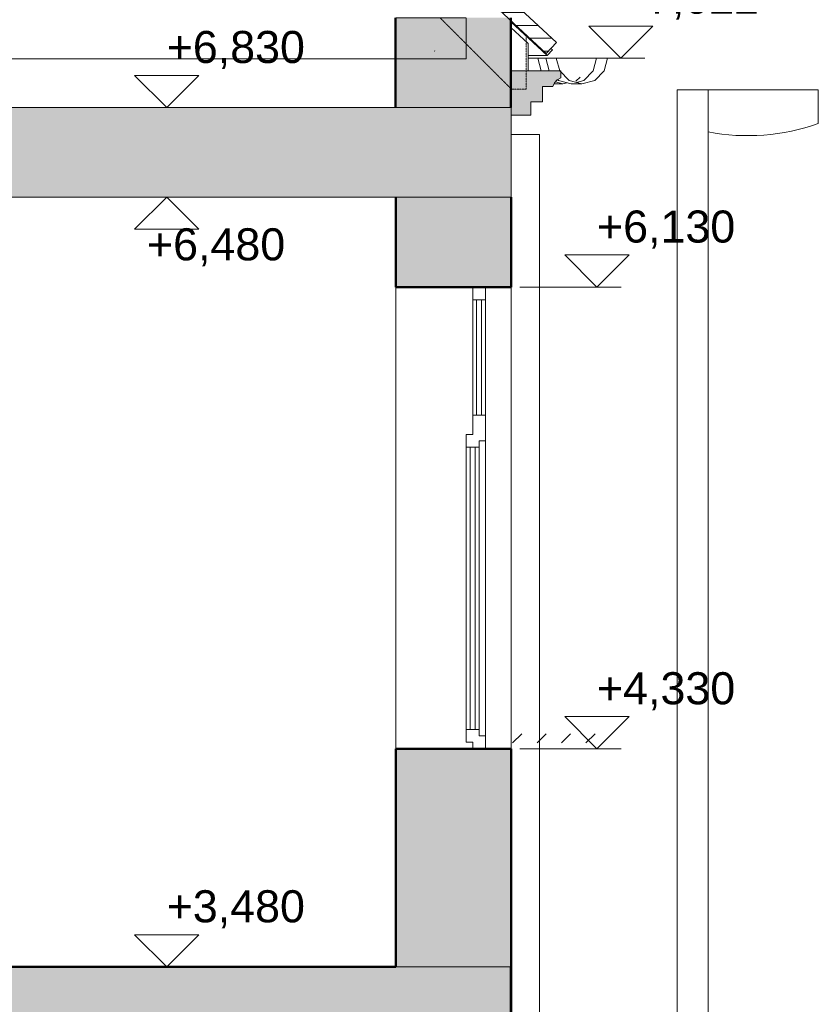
# Model space of a CAD drawing. Header units: millimetres. Extents: x -25516 to 3801, y -6942 to 11332.
# Tile 32 of 33: x -2237 to 876, y 3334 to 7172. Entities that reach past the tile are written whole.
import ezdxf

# ---------------------------------------------------------------- set-up
doc = ezdxf.new("R2010")
doc.units = ezdxf.units.MM
doc.header["$MEASUREMENT"] = 0
for name, pattern in [('Wipeout_Contour', [1000, 0, -1000]), ('čárkovaná 3', [1.5, 1, -0.5]), ('Čárkovaná S', [2.5, 1.5, -1])]:
    doc.linetypes.add(name, pattern=pattern)
for name, color, linetype in [('POHLED ZÁPADNÍ_1_Bourané_Konstrukce - krov', 7, 'Continuous'), ('POHLED ZÁPADNÍ_1_Bourané_Konstrukce - nosné', 7, 'Continuous'), ('POHLED ZÁPADNÍ_1_Bourané_Konstrukce - střechy a skořepiny', 7, 'Continuous'), ('POHLED ZÁPADNÍ_1_Bourané_Konstrukce - římsy', 7, 'Continuous'), ('POHLED ZÁPADNÍ_1_Bourané_Kóty - SP', 7, 'Continuous'), ('POHLED ZÁPADNÍ_1_Bourané_Výplně – Řezové', 7, 'Continuous'), ('POHLED ZÁPADNÍ_1_Konstrukce - krov', 7, 'Continuous'), ('POHLED ZÁPADNÍ_1_Konstrukce - nosné', 7, 'Continuous'), ('POHLED ZÁPADNÍ_1_Kresby a obrázky', 7, 'Continuous'), ('POHLED ZÁPADNÍ_1_Kóty - SP', 7, 'Continuous'), ('POHLED ZÁPADNÍ_1_Výplně - Povrchové', 7, 'Continuous'), ('POHLED ZÁPADNÍ_1_Výplně – Řezové', 7, 'Continuous')]:
    doc.layers.add(name, color=color, linetype=linetype)
doc.styles.add('GENEROVANÝ_STYL_1', font='txt')

# ---------------------------------------------------------------- blocks, each defined once
blk = doc.blocks.new('*X4', base_point=(-25798.9, -9432.9))
at = {"layer": 'POHLED ZÁPADNÍ_1_Výplně – Řezové', "color": 255, "linetype": 'Continuous', "lineweight": 0}
for p, q in [((-315.9, 4352.9), (-280.5, 4388.2)), ((-220.6, 4352.9), (-185.2, 4388.2)), ((-125.3, 4352.9), (-89.9, 4388.2)), ((-30, 4352.9), (5.4, 4388.2))]:
    blk.add_line(p, q, dxfattribs=at)

msp = doc.modelspace()

# ---------------------------------------------------------------- linework, layer by layer
at = {"layer": 'POHLED ZÁPADNÍ_1_Bourané_Konstrukce - krov', "color": 42, "linetype": 'Continuous', "lineweight": 13, "true_color": 0xe4ad2c}
for p, q in [((-218.1, 7022.2), (-205.1, 6972.6)), ((-187, 7022.2), (-218.1, 7022.2)), ((-145.6, 7022.2), (-187, 7022.2)), ((-187, 7022.2), (-173.8, 6972.6)), ((-87.8, 7022.2), (-145.6, 7022.2)), ((-145.6, 7022.2), (-132.2, 6972.2)), ((11.3, 7022.2), (-87.8, 7022.2)), ((-2, 6972.2), (11.3, 7022.2)), ((54.4, 7022.2), (11.3, 7022.2)), ((41, 6972.2), (54.4, 7022.2)), ((-132.2, 6972.2), (-95.6, 6935.5)), ((-38.3, 6935.5), (-2, 6972.2)), ((4.4, 6935.5), (41, 6972.2)), ((-154.4, 6922.1), (-120.5, 6922.1)), ((-149.2, 6930), (-120.5, 6922.1)), ((-140.4, 6938.6), (-137.4, 6935.5)), ((-137.4, 6935.5), (-87.8, 6922.1)), ((-120.5, 6922.1), (-104.3, 6926.6)), ((-95.6, 6935.5), (-45.6, 6922.1)), ((-45.6, 6922.1), (-87.8, 6922.1)), ((-66.8, 6927.8), (-38.3, 6935.5)), ((-45.6, 6922.1), (4.4, 6935.5))]:
    msp.add_line(p, q, dxfattribs=at)
at = {"layer": 'POHLED ZÁPADNÍ_1_Bourané_Konstrukce - nosné', "color": 42, "linetype": 'Continuous', "lineweight": 13, "true_color": 0xe4ad2c}
for p, q in [((-446.5, 5530), (-446.5, 5505)), ((-446.5, 5505), (-446.5, 5408.8)), ((-446.5, 5408.8), (-446.5, 4501.2)), ((-446.5, 4405), (-446.5, 4501.2)), ((-446.5, 4405), (-446.5, 4380))]:
    msp.add_line(p, q, dxfattribs=at)
at = {"layer": 'POHLED ZÁPADNÍ_1_Bourané_Konstrukce - střechy a skořepiny', "color": 42, "linetype": 'Continuous', "lineweight": 35, "true_color": 0xe4ad2c}
msp.add_line((-145.3, 7083.5), (-185.2, 7040.7), dxfattribs=at)
at = {"layer": 'POHLED ZÁPADNÍ_1_Bourané_Konstrukce - střechy a skořepiny', "color": 42, "linetype": 'Continuous', "lineweight": 20, "true_color": 0xe4ad2c}
for p, q in [((-200.6, 7050.6), (-185.2, 7040.7)), ((-199.3, 7049.8), (-181.5, 7032.8)), ((-181.5, 7032.8), (-160.8, 7054.8)), ((-166.9, 7060.4), (-160.8, 7054.8))]:
    msp.add_line(p, q, dxfattribs=at)
at = {"layer": 'POHLED ZÁPADNÍ_1_Bourané_Konstrukce - římsy', "color": 42, "linetype": 'Continuous', "lineweight": 13, "true_color": 0xe4ad2c}
for p, q in [((-128.1, 6972.6), (-128.1, 6944.9)), ((-158.7, 6912.2), (-199.9, 6912.1)), ((-199.9, 6912.1), (-199.8, 6852)), ((-244.8, 6852), (-244.7, 6800.5)), ((-199.8, 6852), (-244.8, 6852)), ((-244.7, 6800.5), (-321.6, 6800.5))]:
    msp.add_line(p, q, dxfattribs=at)
at = {"layer": 'POHLED ZÁPADNÍ_1_Bourané_Konstrukce - římsy', "color": 42, "linetype": 'Continuous', "lineweight": 20, "true_color": 0xe4ad2c}
msp.add_line((-321.7, 6800.5), (-321.6, 6800.5), dxfattribs=at)
at = {"layer": 'POHLED ZÁPADNÍ_1_Bourané_Konstrukce - římsy', "color": 42, "linetype": 'Continuous', "lineweight": 13, "true_color": 0xe4ad2c, "flags": 128}
msp.add_lwpolyline([(-128.1, 6944.9), (-141.9, 6937.8), (-152.6, 6926.5), (-158.7, 6912.2)], dxfattribs=at)
at = {"layer": 'POHLED ZÁPADNÍ_1_Bourané_Kóty - SP', "color": 42, "linetype": 'Continuous', "lineweight": 13, "true_color": 0xe4ad2c}
for p, q in [((105.7, 7022.2), (-19.3, 7147.1)), ((-19.3, 7147.1), (230.7, 7147.1)), ((230.7, 7147.1), (105.7, 7022.2)), ((105.7, 7022.2), (-194.3, 7022.2)), ((105.7, 7022.2), (199.5, 7022.2)), ((12.9, 6130), (-112.1, 6255)), ((-112.1, 6255), (137.9, 6255)), ((137.9, 6255), (12.9, 6130)), ((12.9, 6130), (106.6, 6130)), ((12.9, 4330), (-112.1, 4455)), ((-112.1, 4455), (137.9, 4455)), ((137.9, 4455), (12.9, 4330)), ((12.9, 4330), (106.6, 4330))]:
    msp.add_line(p, q, dxfattribs=at)
at = {"layer": 'POHLED ZÁPADNÍ_1_Konstrukce - krov', "color": 7, "linetype": 'Continuous', "lineweight": 13}
msp.add_line((-69.1, 6932.4), (-53, 6948.5), dxfattribs=at)
at = {"layer": 'POHLED ZÁPADNÍ_1_Konstrukce - krov', "color": 253, "linetype": 'čárkovaná 3', "lineweight": 13}
msp.add_line((-320.8, 6901.4), (-262.1, 6901.4), dxfattribs=at)
at = {"layer": 'POHLED ZÁPADNÍ_1_Konstrukce - krov', "color": 8, "linetype": 'Continuous', "lineweight": 13}
msp.add_line((875.5, 6898.4), (875.5, 6766.9), dxfattribs=at)
at = {"layer": 'POHLED ZÁPADNÍ_1_Konstrukce - nosné', "color": 7, "linetype": 'Continuous', "lineweight": 13}
msp.add_line((-321.7, 6830), (-322.4, 6830), dxfattribs=at)
at = {"layer": 'POHLED ZÁPADNÍ_1_Kresby a obrázky', "color": 7, "linetype": 'Čárkovaná S', "lineweight": 13}
msp.add_line((-618.9, 7049.2), (-620.6, 7050.8), dxfattribs=at)

# ---------------------------------------------------------------- texts
at = {"layer": 'POHLED ZÁPADNÍ_1_Kóty - SP', "color": 42, "linetype": 'Continuous', "lineweight": 13, "true_color": 0xe4ad2c, "insert": (105.7, 7172.2), "char_height": 125, "width": 528.001, "attachment_point": 7, "style": 'GENEROVANÝ_STYL_1'}
msp.add_mtext('\\A1;{\\pql;\\fArial|b0|i0|c0|p38;+7,022}', dxfattribs=at)

# ---------------------------------------------------------------- wipeouts: each hides what was drawn before it
at = {"color": 254, "linetype": 'Wipeout_Contour', "lineweight": 0, "ltscale": 29376.075345}
msp.add_wipeout([(-772.4, 7180), (-2556, 7180), (-2556, 7020), (-772.4, 7020)], dxfattribs=at).dxf.layer = 'POHLED ZÁPADNÍ_1_Výplně - Povrchové'
at = {"color": 254, "linetype": 'Wipeout_Contour', "lineweight": 0, "ltscale": 27894.755169}
msp.add_wipeout([(-321.6, 6970), (-322.3, 6970), (-322.3, 6962.5), (-321.6, 6962.5)], dxfattribs=at).dxf.layer = 'POHLED ZÁPADNÍ_1_Výplně - Povrchové'
at = {"color": 254, "linetype": 'Wipeout_Contour', "lineweight": 0, "ltscale": 14563.207759}
msp.add_wipeout([(326, 184.4), (329, 184.4), (329, 6898.4), (326, 6898.4)], dxfattribs=at).dxf.layer = 'POHLED ZÁPADNÍ_1_Výplně - Povrchové'
at = {"color": 254, "linetype": 'Wipeout_Contour', "lineweight": 0, "ltscale": 14787.141847}
msp.add_wipeout([(443.1, 184.4), (446, 184.4), (446, 6898.4), (443.1, 6898.4)], dxfattribs=at).dxf.layer = 'POHLED ZÁPADNÍ_1_Výplně - Povrchové'
at = {"color": 254, "linetype": 'Wipeout_Contour', "lineweight": 0, "ltscale": 29668.286508}
msp.add_wipeout([(-321.7, 380), (-304.3, 380), (-304.3, 11.1), (-280, 11.1), (-280, 180.8), (-211.7, 175.2), (-211.7, 6725.1), (-321.7, 6725.1), (-321.7, 6480), (-321.5, 3480), (-321.7, 974.8), (-291.7, 973.2), (-291.7, 955), (-321.7, 955)], dxfattribs=at).dxf.layer = 'POHLED ZÁPADNÍ_1_Výplně - Povrchové'
at = {"color": 254, "linetype": 'Wipeout_Contour', "lineweight": 0, "ltscale": 57948.591199}
msp.add_wipeout([(-10530.7, 6166.7), (-10528.4, 6166.7), (-10528.4, 3480), (-771.5, 3480), (-771.5, 6480), (-10530.7, 6480)], dxfattribs=at).dxf.layer = 'POHLED ZÁPADNÍ_1_Výplně - Povrchové'

# ---------------------------------------------------------------- next in the draw order: hatches: boundary and pattern name
at = {"layer": 'POHLED ZÁPADNÍ_1_Výplně – Řezové', "linetype": 'Continuous', "lineweight": 13}
msp.add_hatch(color=254, dxfattribs=at).paths.add_polyline_path([(-2556, 3180), (-322.2, 3180), (-322.2, 3480), (-2556, 3480)])

# ---------------------------------------------------------------- next in the draw order: linework, layer by layer
at = {"layer": 'POHLED ZÁPADNÍ_1_Bourané_Kóty - SP', "color": 42, "linetype": 'Continuous', "lineweight": 13, "true_color": 0xe4ad2c}
for p, q in [((12.9, 6130), (-287.1, 6130)), ((12.9, 4330), (-287.1, 4330))]:
    msp.add_line(p, q, dxfattribs=at)
at = {"layer": 'POHLED ZÁPADNÍ_1_Konstrukce - krov', "color": 8, "linetype": 'Continuous', "lineweight": 13}
for p, q in [((-321.7, 6725.1), (-211.7, 6725.1)), ((-211.7, 175.2), (-211.7, 6725.1)), ((-321.7, 3180), (-321.7, 3480))]:
    msp.add_line(p, q, dxfattribs=at)
at = {"layer": 'POHLED ZÁPADNÍ_1_Konstrukce - nosné', "color": 7, "linetype": 'Continuous', "lineweight": 13}
msp.add_line((-321.7, 6830), (-321.7, 6480), dxfattribs=at)
at = {"layer": 'POHLED ZÁPADNÍ_1_Konstrukce - nosné', "color": 251, "linetype": 'Continuous', "lineweight": 13, "true_color": 0x6a6a6a}
for p, q in [((-771.5, 6480), (-321.5, 6480)), ((-772.1, 3480), (-321.7, 3480))]:
    msp.add_line(p, q, dxfattribs=at)
at = {"layer": 'POHLED ZÁPADNÍ_1_Konstrukce - nosné', "color": 7, "linetype": 'Continuous', "lineweight": 50}
for p, q in [((-321.5, 6480), (-321.7, 6480)), ((-322.2, 3480), (-322.2, 3180)), ((-321.5, 3480), (-322.2, 3480))]:
    msp.add_line(p, q, dxfattribs=at)
at = {"layer": 'POHLED ZÁPADNÍ_1_Konstrukce - nosné', "color": 7, "linetype": 'Continuous', "lineweight": 13, "flags": 128}
msp.add_lwpolyline([(-771.5, 6480), (-2556, 6480), (-10530.7, 6480)], dxfattribs=at)
at = {"layer": 'POHLED ZÁPADNÍ_1_Konstrukce - nosné', "color": 7, "linetype": 'Continuous', "lineweight": 50, "flags": 128}
msp.add_lwpolyline([(-771.5, 3480), (-2556, 3480), (-10530.7, 3480)], dxfattribs=at)
at = {"layer": 'POHLED ZÁPADNÍ_1_Kóty - SP', "color": 154, "linetype": 'Continuous', "lineweight": 13}
for p, q in [((-1664.2, 6480), (-1789.2, 6355)), ((-1664.2, 6480), (-1757.9, 6480)), ((-1664.2, 6480), (-1364.2, 6480)), ((-1539.2, 6355), (-1664.2, 6480)), ((-1789.2, 6355), (-1539.2, 6355)), ((-1664.2, 3480), (-1789.2, 3605)), ((-1789.2, 3605), (-1539.2, 3605)), ((-1539.2, 3605), (-1664.2, 3480)), ((-1664.2, 3480), (-1757.9, 3480)), ((-1664.2, 3480), (-1364.2, 3480))]:
    msp.add_line(p, q, dxfattribs=at)

# ---------------------------------------------------------------- next in the draw order: texts
at = {"layer": 'POHLED ZÁPADNÍ_1_Kóty - SP', "color": 154, "linetype": 'Continuous', "lineweight": 13, "char_height": 125, "width": 528.001, "attachment_point": 7, "style": 'GENEROVANÝ_STYL_1'}
for s, insert in [('\\A1;{\\pql;\\fArial|b0|i0|c0|p38;+6,480}', (-1741.1, 6210.7)), ('\\A1;{\\pql;\\fArial|b0|i0|c0|p38;+3,480}', (-1664.2, 3630))]:
    msp.add_mtext(s, dxfattribs=dict(at, insert=insert))

# ---------------------------------------------------------------- next in the draw order: wipeouts: each hides what was drawn before it
at = {"color": 254, "linetype": 'Wipeout_Contour', "lineweight": 0, "ltscale": 49171.358053}
msp.add_wipeout([(-322.4, 7141.9), (-322.4, 7020), (-322.3, 6970.1), (-321.6, 6970.1), (-321.6, 6972.6), (-255.4, 6972.6), (-255.4, 7079.4)], dxfattribs=at).dxf.layer = 'POHLED ZÁPADNÍ_1_Výplně - Povrchové'
at = {"color": 254, "linetype": 'Wipeout_Contour', "lineweight": 0, "ltscale": 28699.403268}
msp.add_wipeout([(-772.4, 7020), (-2556, 7020), (-2556, 6830), (-772.4, 6830)], dxfattribs=at).dxf.layer = 'POHLED ZÁPADNÍ_1_Výplně - Povrchové'
at = {"color": 254, "linetype": 'Wipeout_Contour', "lineweight": 0, "ltscale": 14573.767925}
msp.add_wipeout([(329, 6898.4), (329, 184.4), (337.5, 184.4), (337.5, 6898.4)], dxfattribs=at).dxf.layer = 'POHLED ZÁPADNÍ_1_Výplně - Povrchové'
at = {"color": 254, "linetype": 'Wipeout_Contour', "lineweight": 0, "ltscale": 14775.841437}
msp.add_wipeout([(434.6, 6898.4), (434.6, 184.4), (443.1, 184.4), (443.1, 6898.4)], dxfattribs=at).dxf.layer = 'POHLED ZÁPADNÍ_1_Výplně - Povrchové'
at = {"color": 254, "linetype": 'Wipeout_Contour', "lineweight": 0, "ltscale": 40995.613713}
msp.add_wipeout([(-771.5, 4330), (-471.5, 4330), (-471.5, 4355), (-496.5, 4355), (-496.5, 5555), (-471.5, 5555), (-471.5, 6130), (-771.5, 6130)], dxfattribs=at).dxf.layer = 'POHLED ZÁPADNÍ_1_Výplně - Povrchové'
at = {"color": 254, "linetype": 'Wipeout_Contour', "lineweight": 0, "ltscale": 20975.298365}
msp.add_wipeout([(-321.5, 6130), (-421.5, 6130), (-421.5, 4330), (-321.5, 4330)], dxfattribs=at).dxf.layer = 'POHLED ZÁPADNÍ_1_Výplně - Povrchové'

# ---------------------------------------------------------------- next in the draw order: hatches: boundary and pattern name
at = {"layer": 'POHLED ZÁPADNÍ_1_Bourané_Výplně – Řezové', "linetype": 'Continuous', "lineweight": 0, "true_color": 0x000000}
h = msp.add_hatch(dxfattribs=at)
h.set_pattern_fill('Střecha___tašky_0001', color=18, style=0, pattern_type=2)
h.set_pattern_definition([(0, (4e-12, 0), (0, 50), [])])
h.paths.add_polyline_path([(-2556, 9251.5), (-185.2, 7040.7), (-145.3, 7083.5), (-2556, 9331.5)])
at = {"layer": 'POHLED ZÁPADNÍ_1_Bourané_Výplně – Řezové', "linetype": 'Continuous', "lineweight": 0, "true_color": 0xd8d8cb}
msp.add_hatch(color=254, dxfattribs=at).paths.add_polyline_path([(-128.1, 6944.9), (-128.1, 6972.6), (-321.6, 6972.6), (-321.6, 6800.5), (-244.7, 6800.5), (-244.8, 6852), (-199.8, 6852), (-199.9, 6912.1), (-158.7, 6912.2), (-152.6, 6926.5), (-141.9, 6937.8)])
at = {"layer": 'POHLED ZÁPADNÍ_1_Výplně – Řezové', "linetype": 'Continuous', "lineweight": 13}
for points in [[(-772.4, 7180), (-772.4, 6830), (-322.4, 6830), (-322.4, 7180)], [(-2556, 6480), (-321.7, 6480), (-321.7, 6830), (-2556, 6830)], [(-771.5, 6480), (-771.5, 6130), (-321.5, 6130), (-321.5, 6480)], [(-771.5, 3480), (-321.5, 3480), (-321.5, 4330), (-771.5, 4330)]]:
    msp.add_hatch(color=254, dxfattribs=at).paths.add_polyline_path(points)

# ---------------------------------------------------------------- next in the draw order: linework, layer by layer
at = {"layer": 'POHLED ZÁPADNÍ_1_Bourané_Konstrukce - krov', "color": 42, "linetype": 'Continuous', "lineweight": 13, "true_color": 0xe4ad2c}
msp.add_line((-255.4, 7022.2), (-218.1, 7022.2), dxfattribs=at)
at = {"layer": 'POHLED ZÁPADNÍ_1_Bourané_Konstrukce - nosné', "color": 251, "linetype": 'Continuous', "lineweight": 20, "true_color": 0x6a6a6a}
for p, q in [((-771.5, 4330), (-771.5, 6130)), ((-321.5, 6130), (-321.5, 4330))]:
    msp.add_line(p, q, dxfattribs=at)
at = {"layer": 'POHLED ZÁPADNÍ_1_Bourané_Konstrukce - nosné', "color": 42, "linetype": 'Continuous', "lineweight": 13, "true_color": 0xe4ad2c}
for p, q in [((-471.5, 6130), (-471.5, 6080)), ((-421.5, 6130), (-421.5, 6080)), ((-471.5, 6080), (-471.5, 5630)), ((-421.5, 6080), (-471.5, 6080)), ((-456.5, 6080), (-456.5, 5630)), ((-436.5, 5630), (-436.5, 6080)), ((-421.5, 6080), (-421.5, 5630)), ((-471.5, 5630), (-471.5, 5555)), ((-421.5, 5630), (-471.5, 5630)), ((-421.5, 5630), (-421.5, 5530)), ((-496.5, 5555), (-496.5, 5505)), ((-471.5, 5555), (-496.5, 5555)), ((-421.5, 5530), (-446.5, 5530)), ((-421.5, 5530), (-421.5, 4380)), ((-496.5, 5505), (-496.5, 5504)), ((-446.5, 5505), (-496.5, 5505)), ((-496.5, 5504), (-496.5, 5472.1)), ((-481.5, 5505), (-481.5, 4405)), ((-461.5, 4405), (-461.5, 5505)), ((-496.5, 5472.1), (-496.5, 5421.1)), ((-496.5, 5421.1), (-496.5, 4488.9)), ((-496.5, 4437.9), (-496.5, 4488.9)), ((-496.5, 4437.9), (-496.5, 4406)), ((-496.5, 4405), (-496.5, 4406)), ((-496.5, 4405), (-496.5, 4355)), ((-446.5, 4405), (-496.5, 4405)), ((-421.5, 4380), (-446.5, 4380)), ((-421.5, 4380), (-421.5, 4330)), ((-471.5, 4355), (-496.5, 4355)), ((-471.5, 4355), (-471.5, 4330))]:
    msp.add_line(p, q, dxfattribs=at)
at = {"layer": 'POHLED ZÁPADNÍ_1_Bourané_Konstrukce - střechy a skořepiny', "color": 42, "linetype": 'Continuous', "lineweight": 35, "true_color": 0xe4ad2c}
for p, q in [((-2556, 9331.5), (-145.3, 7083.5)), ((-2556, 9251.5), (-185.2, 7040.7))]:
    msp.add_line(p, q, dxfattribs=at)
at = {"layer": 'POHLED ZÁPADNÍ_1_Bourané_Konstrukce - střechy a skořepiny', "color": 42, "linetype": 'Continuous', "lineweight": 20, "true_color": 0xe4ad2c}
for p, q in [((-322.4, 7164.3), (-200.6, 7050.6)), ((-255.4, 7032.9), (-181.5, 7032.8))]:
    msp.add_line(p, q, dxfattribs=at)
at = {"layer": 'POHLED ZÁPADNÍ_1_Bourané_Konstrukce - římsy', "color": 42, "linetype": 'Continuous', "lineweight": 13, "true_color": 0xe4ad2c}
for p, q in [((-321.6, 6972.6), (-321.6, 6800.5)), ((-128.1, 6972.6), (-321.6, 6972.6))]:
    msp.add_line(p, q, dxfattribs=at)
at = {"layer": 'POHLED ZÁPADNÍ_1_Konstrukce - krov', "color": 253, "linetype": 'čárkovaná 3', "lineweight": 13}
for p, q in [((-599.3, 7180), (-320.8, 6901.4)), ((-263, 6901.4), (-263, 7103.6))]:
    msp.add_line(p, q, dxfattribs=at)
at = {"layer": 'POHLED ZÁPADNÍ_1_Konstrukce - krov', "color": 8, "linetype": 'Continuous', "lineweight": 13}
for p, q in [((-255.4, 7079.4), (-322.4, 7141.9)), ((-255.4, 7079.4), (-255.4, 6972.6)), ((-772.4, 7020), (-2556, 7020)), ((-321.6, 6970.1), (-322.3, 6970.1)), ((-321.6, 6970), (-322.3, 6970)), ((-321.6, 6962.5), (-322.3, 6962.5))]:
    msp.add_line(p, q, dxfattribs=at)
at = {"layer": 'POHLED ZÁPADNÍ_1_Konstrukce - krov', "color": 7, "linetype": 'Čárkovaná S', "lineweight": 13, "flags": 128}
msp.add_lwpolyline([(-497, 7020), (-772.6, 7020), (-772.6, 7180), (-497, 7180)], close=True, dxfattribs=at)
at = {"layer": 'POHLED ZÁPADNÍ_1_Konstrukce - nosné', "color": 251, "linetype": 'Continuous', "lineweight": 20, "true_color": 0x6a6a6a}
for p, q in [((-772.4, 7180), (-772.4, 7020)), ((-772.4, 7020), (-772.4, 6830)), ((-322.3, 7020), (-322.4, 7020)), ((-322.3, 6830), (-322.3, 7020))]:
    msp.add_line(p, q, dxfattribs=at)
at = {"layer": 'POHLED ZÁPADNÍ_1_Konstrukce - nosné', "color": 7, "linetype": 'Continuous', "lineweight": 50}
for p, q in [((-772.4, 7180), (-772.4, 6830)), ((-322.4, 7180), (-322.4, 6830)), ((-771.5, 6480), (-771.5, 6130)), ((-321.7, 6480), (-321.5, 6130)), ((-771.5, 4330), (-771.5, 3480)), ((-321.5, 4330), (-321.5, 3480))]:
    msp.add_line(p, q, dxfattribs=at)
at = {"layer": 'POHLED ZÁPADNÍ_1_Konstrukce - nosné', "color": 251, "linetype": 'Continuous', "lineweight": 13, "true_color": 0x6a6a6a}
msp.add_line((-772.1, 6830), (-321.7, 6830), dxfattribs=at)
at = {"layer": 'POHLED ZÁPADNÍ_1_Konstrukce - nosné', "color": 7, "linetype": 'Continuous', "lineweight": 13, "flags": 128}
msp.add_lwpolyline([(-772.4, 6830), (-2556, 6830), (-10520.3, 6830)], dxfattribs=at)
at = {"layer": 'POHLED ZÁPADNÍ_1_Konstrukce - nosné', "color": 7, "linetype": 'Continuous', "lineweight": 50, "flags": 128}
for points in [[(-321.5, 6130), (-421.5, 6130), (-471.5, 6130), (-771.5, 6130)], [(-321.5, 4330), (-421.5, 4330), (-471.5, 4330), (-771.5, 4330)]]:
    msp.add_lwpolyline(points, dxfattribs=at)
at = {"layer": 'POHLED ZÁPADNÍ_1_Kóty - SP', "color": 154, "linetype": 'Continuous', "lineweight": 13}
for p, q in [((-1664.2, 6830), (-1789.2, 6955)), ((-1789.2, 6955), (-1539.2, 6955)), ((-1539.2, 6955), (-1664.2, 6830)), ((-1664.2, 6830), (-1757.9, 6830)), ((-1664.2, 6830), (-1364.2, 6830))]:
    msp.add_line(p, q, dxfattribs=at)

# ---------------------------------------------------------------- next in the draw order: block references
at = {"layer": 'POHLED ZÁPADNÍ_1_Konstrukce - krov', "color": 9, "linetype": 'Continuous', "lineweight": 13}
msp.add_blockref('*X4', (-25798.9, -9432.9), dxfattribs=at)

# ---------------------------------------------------------------- next in the draw order: texts
at = {"layer": 'POHLED ZÁPADNÍ_1_Kóty - SP', "color": 154, "linetype": 'Continuous', "lineweight": 13, "insert": (-1664.2, 6980), "char_height": 125, "width": 528.001, "attachment_point": 7, "style": 'GENEROVANÝ_STYL_1'}
msp.add_mtext('\\A1;{\\pql;\\fArial|b0|i0|c0|p38;+6,830}', dxfattribs=at)

# ---------------------------------------------------------------- next in the draw order: wipeouts: each hides what was drawn before it
at = {"color": 254, "linetype": 'Wipeout_Contour', "lineweight": 0, "ltscale": 14754.431589}
msp.add_wipeout([(421.3, 6898.4), (421.3, 184.4), (434.6, 184.4), (434.6, 6898.4)], dxfattribs=at).dxf.layer = 'POHLED ZÁPADNÍ_1_Výplně - Povrchové'

# ---------------------------------------------------------------- next in the draw order: linework, layer by layer
at = {"layer": 'POHLED ZÁPADNÍ_1_Konstrukce - krov', "color": 8, "linetype": 'Continuous', "lineweight": 13}
for p in [(443.1, 6898.4), (446, 184.4)]:
    msp.add_line(p, (446, 6898.4), dxfattribs=at)
msp.add_arc((600.8, 7548.4), 828.4, 259.2329, 289.3701, dxfattribs=at)

# ---------------------------------------------------------------- next in the draw order: wipeouts: each hides what was drawn before it
at = {"color": 254, "linetype": 'Wipeout_Contour', "lineweight": 0, "ltscale": 14725.149588}
msp.add_wipeout([(404.6, 6898.4), (404.6, 184.4), (421.3, 184.4), (421.3, 6898.4)], dxfattribs=at).dxf.layer = 'POHLED ZÁPADNÍ_1_Výplně - Povrchové'

# ---------------------------------------------------------------- next in the draw order: linework, layer by layer
at = {"layer": 'POHLED ZÁPADNÍ_1_Konstrukce - krov', "color": 8, "linetype": 'Continuous', "lineweight": 13}
msp.add_line((434.6, 6898.4), (443.1, 6898.4), dxfattribs=at)

# ---------------------------------------------------------------- next in the draw order: wipeouts: each hides what was drawn before it
at = {"color": 254, "linetype": 'Wipeout_Contour', "lineweight": 0, "ltscale": 14691.018411}
msp.add_wipeout([(386, 6898.4), (386, 184.4), (404.6, 184.4), (404.6, 6898.4)], dxfattribs=at).dxf.layer = 'POHLED ZÁPADNÍ_1_Výplně - Povrchové'

# ---------------------------------------------------------------- next in the draw order: linework, layer by layer
at = {"layer": 'POHLED ZÁPADNÍ_1_Konstrukce - krov', "color": 8, "linetype": 'Continuous', "lineweight": 13}
msp.add_line((421.3, 6898.4), (434.6, 6898.4), dxfattribs=at)

# ---------------------------------------------------------------- next in the draw order: wipeouts: each hides what was drawn before it
at = {"color": 254, "linetype": 'Wipeout_Contour', "lineweight": 0, "ltscale": 14655.49677}
msp.add_wipeout([(367.5, 6898.4), (367.5, 184.4), (386, 184.4), (386, 6898.4)], dxfattribs=at).dxf.layer = 'POHLED ZÁPADNÍ_1_Výplně - Povrchové'

# ---------------------------------------------------------------- next in the draw order: linework, layer by layer
at = {"layer": 'POHLED ZÁPADNÍ_1_Konstrukce - krov', "color": 8, "linetype": 'Continuous', "lineweight": 13}
msp.add_line((404.6, 6898.4), (421.3, 6898.4), dxfattribs=at)

# ---------------------------------------------------------------- next in the draw order: wipeouts: each hides what was drawn before it
at = {"color": 254, "linetype": 'Wipeout_Contour', "lineweight": 0, "ltscale": 14622.091333}
msp.add_wipeout([(350.7, 6898.4), (350.7, 184.4), (367.5, 184.4), (367.5, 6898.4)], dxfattribs=at).dxf.layer = 'POHLED ZÁPADNÍ_1_Výplně - Povrchové'

# ---------------------------------------------------------------- next in the draw order: linework, layer by layer
at = {"layer": 'POHLED ZÁPADNÍ_1_Konstrukce - krov', "color": 8, "linetype": 'Continuous', "lineweight": 13}
msp.add_line((386, 6898.4), (404.6, 6898.4), dxfattribs=at)

# ---------------------------------------------------------------- next in the draw order: wipeouts: each hides what was drawn before it
at = {"color": 254, "linetype": 'Wipeout_Contour', "lineweight": 0, "ltscale": 14593.989542}
msp.add_wipeout([(337.5, 6898.4), (337.5, 184.4), (350.7, 184.4), (350.7, 6898.4)], dxfattribs=at).dxf.layer = 'POHLED ZÁPADNÍ_1_Výplně - Povrchové'

# ---------------------------------------------------------------- next in the draw order: linework, layer by layer
at = {"layer": 'POHLED ZÁPADNÍ_1_Konstrukce - krov', "color": 8, "linetype": 'Continuous', "lineweight": 13}
for p, q in [((326, 6898.4), (329, 6898.4)), ((326, 184.4), (326, 6898.4)), ((326, 6898.4), (875.5, 6898.4)), ((326, 6766.9), (326, 6898.4)), ((329, 6898.4), (337.5, 6898.4)), ((337.5, 6898.4), (350.7, 6898.4)), ((350.7, 6898.4), (367.5, 6898.4)), ((367.5, 6898.4), (386, 6898.4))]:
    msp.add_line(p, q, dxfattribs=at)

# ---------------------------------------------------------------- next in the draw order: texts
at = {"layer": 'POHLED ZÁPADNÍ_1_Kóty - SP', "color": 42, "linetype": 'Continuous', "lineweight": 13, "true_color": 0xe4ad2c, "char_height": 125, "width": 528.001, "attachment_point": 7, "style": 'GENEROVANÝ_STYL_1'}
for s, insert in [('\\A1;{\\pql;\\fArial|b0|i0|c0|p38;+6,130}', (12.9, 6280)), ('\\A1;{\\pql;\\fArial|b0|i0|c0|p38;+4,330}', (12.9, 4480))]:
    msp.add_mtext(s, dxfattribs=dict(at, insert=insert))

doc.saveas('drawing.dxf')
